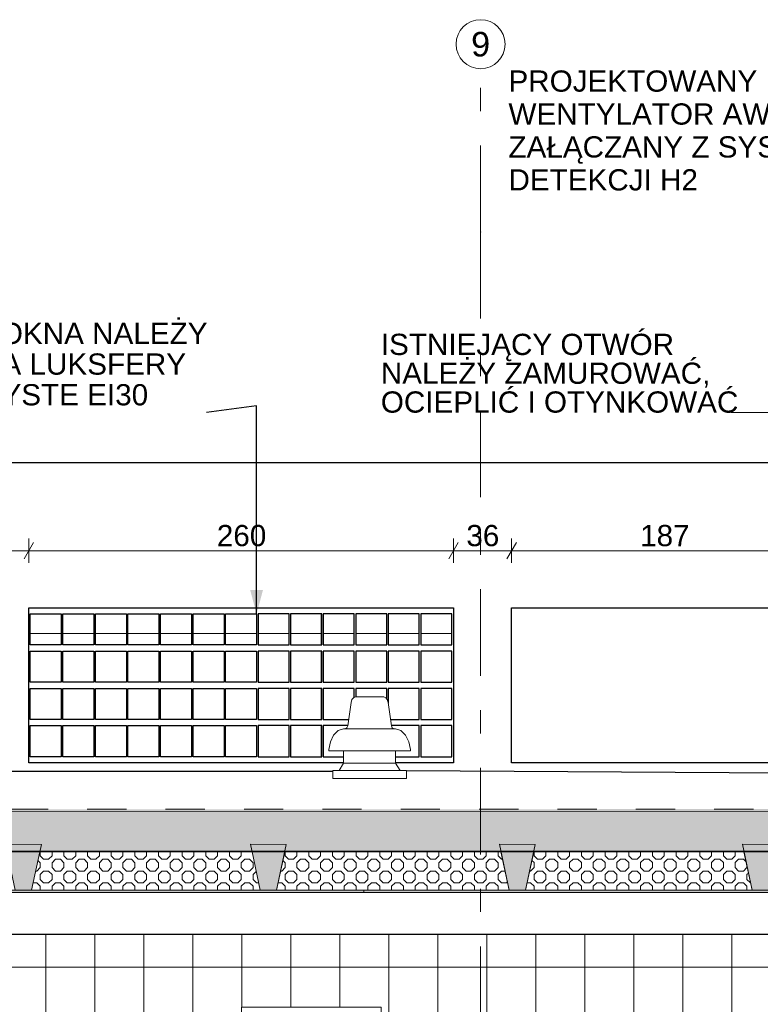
# Model space of a CAD drawing. Header units: centimetres. Extents: x -396 to 14490, y -515 to 1122.
# Tile 58 of 73: x 10945 to 11399, y 449 to 1052. Entities that reach past the tile are written whole.
import ezdxf
from ezdxf.enums import TextEntityAlignment as Align

# ---------------------------------------------------------------- set-up
doc = ezdxf.new("R2010")
doc.units = ezdxf.units.CM
doc.header["$MEASUREMENT"] = 0
for name, pattern in [('Przerywana (2)', [48, 24, -24]), ('Przerywana podwójnie', [109.361107, 52.916665, -21.166666, 14.111111, -21.166666]), ('Wipeout_Contour', [100, 0, -100])]:
    doc.linetypes.add(name, pattern=pattern)
for name, color, linetype, lineweight in [('0_Nr_pióra__13', 7, 'Continuous', 25), ('0_Nr_pióra__21', 7, 'Continuous', 20), ('0_Nr_pióra__93', 9, 'Continuous', 20), ('280-A Dachy Powłoki_Nr_pióra__29', 7, 'Continuous', 20), ('280-A Dachy Powłoki_Nr_pióra__69', 7, 'Continuous', 20), ('299-A Wymiary Opisy_Nr_pióra__11', 7, 'Continuous', 0), ('410-K Osie główne_Nr_pióra__11', 7, 'Continuous', 0), ('410-K Osie główne_Nr_pióra__7', 7, 'Continuous', 20), ('420-K Ściany_Nr_pióra__13', 7, 'Continuous', 25), ('450-K Belki nośne_Nr_pióra__2', 7, 'Continuous', 20), ('450-K Belki_Nr_pióra__13', 7, 'Continuous', 25), ('460 - Stropy_Nr_pióra__12', 7, 'Continuous', 13), ('520-I Went_Klim_Nr_pióra__12', 7, 'Continuous', 13), ('Nowe_199-Z Wymiary i opisy_Nr_pióra__135', 5, 'Continuous', 20), ('Nowe_420 - Wełna mineralna_Nr_pióra__135', 5, 'Continuous', 0), ('Nowe_Okna Archicada_Nr_pióra__135', 5, 'Continuous', 20), ('Rozbiórka_Okna Archicada_Nr_pióra__13', 7, 'Continuous', 25), ('Rozbiórka_Okna Archicada_Nr_pióra__135', 5, 'Continuous', 25)]:
    doc.layers.add(name, color=color, linetype=linetype, lineweight=lineweight)
for name, color, linetype in [('280-A Dachy Powłoki', 7, 'Continuous'), ('299-A Wymiary Opisy', 7, 'Continuous'), ('410-K Osie główne', 7, 'Continuous'), ('420-K Ściany', 7, 'Continuous'), ('450-K Belki', 7, 'Continuous'), ('450-K Belki nośne', 7, 'Continuous'), ('460 - Stropy', 7, 'Continuous'), ('520-I Went_Klim', 7, 'Continuous'), ('Nowe_420 - Wełna mineralna', 7, 'Continuous'), ('Nowe_Okna Archicada', 7, 'Continuous'), ('Rozbiórka_Okna Archicada', 7, 'Continuous')]:
    doc.layers.add(name, color=color, linetype=linetype)
doc.layers.add('280-A Dachy Powłoki_Nr_pióra__49', color=7, linetype='Continuous', lineweight=20, true_color=0xcfd8da)
doc.layers.add('280-A Dachy Powłoki_Nr_pióra__92', color=7, linetype='Continuous', lineweight=20, true_color=0xdfdfdf)
doc.styles.add('STYL_AUTOMATYCZNY_1', font='arial.ttf')
doc.styles.add('STYL_AUTOMATYCZNY_2', font='arial.ttf')
doc.dimstyles.new('STYL_AUTOMATYCZNY__1', dxfattribs={"dimtxt": 13, "dimasz": 7.6, "dimexe": 0.18, "dimexo": 0.0625, "dimgap": 0, "dimtad": 1, "dimtih": 1, "dimtoh": 1, "dimdec": 0, "dimzin": 0, "dimdsep": 46, "dimtxsty": 'STYL_AUTOMATYCZNY_1', "dimblk": 'ARROWHEAD_2', "dimblk1": 'ARROWHEAD_2', "dimblk2": 'ARROWHEAD_2', "dimcen": 0.09, "dimclrd": 7, "dimclre": 7, "dimclrt": 7, "dimadec": 0, "dimazin": 0, "dimtfac": 1, "dimtdec": 4, "dimtmove": 0, "dimatfit": 3, "dimfxl": 0, "dimtolj": 1, "dimtzin": 0, "dimarcsym": 0})
doc.dimstyles.new('STYL_AUTOMATYCZNY__2', dxfattribs={"dimtxt": 13, "dimasz": 7.6, "dimexe": 0.18, "dimexo": 0.0625, "dimgap": 0, "dimtad": 1, "dimdec": 0, "dimzin": 0, "dimdsep": 46, "dimtxsty": 'STYL_AUTOMATYCZNY_1', "dimblk": 'ARROWHEAD_2', "dimblk1": 'ARROWHEAD_2', "dimblk2": 'ARROWHEAD_2', "dimcen": 0.09, "dimclrd": 7, "dimclre": 7, "dimclrt": 7, "dimadec": 0, "dimazin": 0, "dimtfac": 1, "dimtdec": 4, "dimtmove": 0, "dimatfit": 3, "dimfxl": 0, "dimtolj": 1, "dimtzin": 0, "dimarcsym": 0})
doc.dimstyles.new('STYL_AUTOMATYCZNY__3', dxfattribs={"dimtxt": 0.18, "dimasz": 14.592, "dimexe": 0.18, "dimexo": 0.0625, "dimgap": 0, "dimtad": 0, "dimtih": 1, "dimtoh": 1, "dimdec": 4, "dimzin": 0, "dimdsep": 46, "dimcen": 0.09, "dimadec": 0, "dimazin": 0, "dimtfac": 1, "dimtdec": 4, "dimtmove": 0, "dimatfit": 3, "dimldrblk": 'ARROWHEAD_5', "dimfxl": 0, "dimtolj": 1, "dimtzin": 0, "dimarcsym": 0})

# ---------------------------------------------------------------- blocks, each defined once
blk = doc.blocks.new('ElemPrzekroju_105_2', base_point=(13661.33, 21.87))
at = {"layer": '450-K Belki nośne', "linetype": 'Continuous', "lineweight": 0, "true_color": 0x000000}
blk.add_hatch(color=18, dxfattribs=at).paths.add_polyline_path([(10936.54, 547.01), (10942.54, 518.9), (10952.54, 518.9), (10958.54, 547)])
at = {"layer": '450-K Belki nośne_Nr_pióra__2', "color": 7, "linetype": 'Continuous', "lineweight": 20}
for p, q in [((10936.54, 547.01), (10942.54, 518.9)), ((10936.54, 547.01), (10958.54, 547)), ((10958.54, 547), (10952.54, 518.9)), ((10942.54, 518.9), (10952.54, 518.9))]:
    blk.add_line(p, q, dxfattribs=at)
blk = doc.blocks.new('ElemPrzekroju_109_2', base_point=(13661.33, 21.87))
at = {"layer": '450-K Belki nośne', "linetype": 'Continuous', "lineweight": 0, "true_color": 0x000000}
blk.add_hatch(color=18, dxfattribs=at).paths.add_polyline_path([(11238.98, 547.01), (11244.98, 518.9), (11254.98, 518.9), (11260.98, 547)])
at = {"layer": '450-K Belki nośne_Nr_pióra__2', "color": 7, "linetype": 'Continuous', "lineweight": 20}
for p, q in [((11238.98, 547.01), (11244.98, 518.9)), ((11238.98, 547.01), (11260.98, 547)), ((11260.98, 547), (11254.98, 518.9)), ((11244.98, 518.9), (11254.98, 518.9))]:
    blk.add_line(p, q, dxfattribs=at)
blk = doc.blocks.new('ElemPrzekroju_111_2', base_point=(13661.33, 21.87))
at = {"layer": '450-K Belki nośne', "linetype": 'Continuous', "lineweight": 0, "true_color": 0x000000}
blk.add_hatch(color=18, dxfattribs=at).paths.add_polyline_path([(11387.78, 547.01), (11393.78, 518.9), (11403.78, 518.9), (11409.78, 547)])
at = {"layer": '450-K Belki nośne_Nr_pióra__2', "color": 7, "linetype": 'Continuous', "lineweight": 20}
for p, q in [((11387.78, 547.01), (11393.78, 518.9)), ((11387.78, 547.01), (11409.78, 547)), ((11409.78, 547), (11403.78, 518.9)), ((11393.78, 518.9), (11403.78, 518.9))]:
    blk.add_line(p, q, dxfattribs=at)
blk = doc.blocks.new('ElemPrzekroju_129_2', base_point=(13661.33, 21.87))
at = {"layer": '450-K Belki nośne', "linetype": 'Continuous', "lineweight": 0, "true_color": 0x000000}
blk.add_hatch(color=18, dxfattribs=at).paths.add_polyline_path([(11086.53, 547.01), (11092.53, 518.9), (11102.53, 518.9), (11108.53, 547)])
at = {"layer": '450-K Belki nośne_Nr_pióra__2', "color": 7, "linetype": 'Continuous', "lineweight": 20}
for p, q in [((11086.53, 547.01), (11092.53, 518.9)), ((11086.53, 547.01), (11108.53, 547)), ((11108.53, 547), (11102.53, 518.9)), ((11092.53, 518.9), (11102.53, 518.9))]:
    blk.add_line(p, q, dxfattribs=at)
blk = doc.blocks.new('ElemPrzekroju_141_2', base_point=(13661.33, 21.87))
at = {"layer": '280-A Dachy Powłoki', "linetype": 'Continuous', "lineweight": 0, "true_color": 0x000000}
for points in [[(10655.13, 568.46), (10655.13, 566.96), (13601.85, 567.28), (13601.85, 568.79)], [(10655.13, 542.87), (10786.52, 542.88), (10785.64, 547.01), (10807.64, 547), (10806.76, 542.88), (10937.42, 542.9), (10936.54, 547.01), (10958.54, 547), (10957.66, 542.9), (11087.4, 542.91), (11086.53, 547.01), (11108.53, 547), (11107.65, 542.92), (11239.85, 542.93), (11238.98, 547.01), (11260.98, 547), (11260.11, 542.93), (11388.64, 542.95), (11387.78, 547.01), (11409.78, 547), (11408.91, 542.95), (11536.11, 542.96), (11535.25, 547.01), (11557.25, 547), (11556.38, 542.97), (11688.94, 542.98), (11688.08, 547.01), (11710.08, 547), (11709.22, 542.98), (11837.84, 543), (11836.99, 547.01), (11858.99, 547), (11858.13, 543), (11988.54, 543.01), (11987.69, 547.01), (12009.69, 547), (12008.84, 543.02), (12146.24, 543.03), (12145.39, 547.01), (12167.39, 547), (12166.54, 543.03), (12303.71, 543.05), (12302.86, 547.01), (12324.86, 547), (12324.02, 543.05), (12422.82, 543.06), (12421.91, 547.01), (12457.91, 547), (12457, 543.06), (12590.12, 543.08), (12589.28, 547.01), (12611.28, 547), (12610.44, 543.08), (12740.97, 543.1), (12740.13, 547.01), (12762.13, 547), (12761.3, 543.1), (12891.48, 543.11), (12890.58, 547.01), (12926.58, 547), (12925.68, 543.12), (13025.3, 543.13), (13024.41, 547.01), (13060.41, 547), (13059.51, 543.13), (13192, 543.15), (13191.18, 547.01), (13213.18, 547), (13212.35, 543.15), (13342.54, 543.16), (13341.72, 547.01), (13363.72, 547), (13362.9, 543.16), (13492.58, 543.18), (13491.76, 547.01), (13513.76, 547), (13512.94, 543.18), (13601.85, 543.19), (13601.85, 567.28), (10655.13, 566.96)], [(10957.56, 542.4), (11087.51, 542.41), (11087.4, 542.91), (10957.66, 542.9)], [(11107.65, 542.92), (11107.55, 542.41), (11239.96, 542.43), (11239.85, 542.93)], [(11260.01, 542.43), (11388.75, 542.45), (11388.64, 542.95), (11260.11, 542.93)]]:
    blk.add_hatch(color=18, dxfattribs=at).paths.add_polyline_path(points)
at = {"layer": '280-A Dachy Powłoki_Nr_pióra__29', "color": 7, "linetype": 'Przerywana (2)', "lineweight": 20}
blk.add_line((13602.62, 568.79), (10653.68, 568.46), dxfattribs=at)
at = {"layer": '280-A Dachy Powłoki_Nr_pióra__29', "color": 7, "linetype": 'Continuous', "lineweight": 20}
blk.add_line((13602.63, 543.19), (10653.68, 542.87), dxfattribs=at)
at = {"layer": '280-A Dachy Powłoki_Nr_pióra__49', "color": 254, "linetype": 'Continuous', "lineweight": 20, "true_color": 0xcfd8da}
blk.add_line((13602.63, 542.69), (10653.68, 542.36), dxfattribs=at)
at = {"layer": '280-A Dachy Powłoki_Nr_pióra__69', "color": 7, "linetype": 'Continuous', "lineweight": 20}
blk.add_line((13602.62, 567.28), (10653.68, 566.96), dxfattribs=at)
blk = doc.blocks.new('ElemPrzekroju_168_2', base_point=(13661.33, 21.87))
at = {"layer": '280-A Dachy Powłoki_Nr_pióra__92', "color": 254, "linetype": 'Continuous', "lineweight": 20, "true_color": 0xdfdfdf}
for p, q in [((10970.74, 676.18), (10951.75, 676.18)), ((10990.67, 676.18), (10971.68, 676.18)), ((11010.6, 676.18), (10991.61, 676.18)), ((11030.53, 676.18), (11011.54, 676.18)), ((11050.46, 676.18), (11031.47, 676.18)), ((11070.39, 676.18), (11051.4, 676.18)), ((11090.31, 676.18), (11071.33, 676.18)), ((11110.24, 676.18), (11091.25, 676.18)), ((11130.17, 676.18), (11111.18, 676.18)), ((11150.1, 676.18), (11131.11, 676.18)), ((11170.03, 676.18), (11151.04, 676.18)), ((11189.96, 676.18), (11170.97, 676.18)), ((11209.89, 676.18), (11190.9, 676.18))]:
    blk.add_line(p, q, dxfattribs=at)
blk = doc.blocks.new('ElemPrzekroju_169_2', base_point=(13661.33, 21.87))
at = {"layer": '420-K Ściany_Nr_pióra__13', "color": 7, "linetype": 'Continuous', "lineweight": 25}
for p, q in [((11433.6, 780.54), (10592.4, 780.54)), ((13601.85, 491.87), (10655.46, 491.87))]:
    blk.add_line(p, q, dxfattribs=at)
blk = doc.blocks.new('ElemPrzekroju_173_2', base_point=(13661.33, 21.87))
at = {"layer": 'Rozbiórka_Okna Archicada_Nr_pióra__13', "color": 7, "linetype": 'Continuous', "lineweight": 25}
for p, q in [((10950.84, 691.87), (11210.84, 691.87)), ((10950.84, 596.87), (10950.84, 691.87)), ((11210.84, 691.87), (11210.84, 596.87)), ((11143.62, 596.87), (10950.84, 596.87)), ((11210.84, 596.87), (11175.44, 596.87))]:
    blk.add_line(p, q, dxfattribs=at)
blk = doc.blocks.new('ElemPrzekroju_174_2', base_point=(13661.33, 21.87))
at = {"layer": 'Rozbiórka_Okna Archicada_Nr_pióra__135', "color": 5, "linetype": 'Continuous', "lineweight": 25}
for p, q in [((11246.51, 691.87), (11433.6, 691.87)), ((11246.51, 596.87), (11246.51, 691.87)), ((11433.6, 596.87), (11246.51, 596.87))]:
    blk.add_line(p, q, dxfattribs=at)
blk = doc.blocks.new('ElemPrzekroju_182_2', base_point=(13661.33, 21.87))
at = {"layer": '520-I Went_Klim_Nr_pióra__12', "color": 7, "linetype": 'Continuous', "lineweight": 13}
for p, q in [((11148.14, 633.76), (11146.14, 619.49)), ((11148.69, 635.62), (11148.14, 633.76)), ((11149.57, 636.77), (11148.69, 635.62)), ((11150.79, 637.25), (11149.57, 636.77)), ((11150.79, 637.25), (11151.09, 637.25)), ((11151.09, 637.25), (11151.96, 637.25)), ((11151.96, 637.25), (11153.35, 637.25)), ((11153.35, 637.25), (11155.16, 637.25)), ((11155.16, 637.25), (11157.27, 637.25)), ((11157.27, 637.25), (11159.53, 637.25)), ((11159.53, 637.25), (11161.8, 637.25)), ((11161.8, 637.25), (11163.9, 637.25)), ((11163.9, 637.25), (11165.71, 637.25)), ((11165.71, 637.25), (11167.1, 637.25)), ((11167.1, 637.25), (11167.98, 637.25)), ((11167.98, 637.25), (11168.27, 637.25)), ((11168.27, 637.25), (11169.5, 636.77)), ((11169.5, 636.77), (11170.37, 635.62)), ((11170.37, 635.62), (11170.93, 633.76)), ((11170.93, 633.76), (11172.93, 619.49)), ((11140.35, 616.75), (11137.51, 613.88)), ((11143.62, 617.75), (11140.35, 616.75)), ((11143.62, 617.75), (11144.17, 617.75)), ((11144.17, 617.75), (11145.76, 617.75)), ((11145.66, 618.24), (11144.81, 617.75)), ((11146.14, 619.49), (11145.66, 618.24)), ((11145.76, 617.75), (11148.28, 617.75)), ((11148.28, 617.75), (11151.58, 617.75)), ((11151.58, 617.75), (11155.42, 617.75)), ((11155.42, 617.75), (11159.53, 617.75)), ((11159.53, 617.75), (11163.65, 617.75)), ((11163.65, 617.75), (11167.49, 617.75)), ((11167.49, 617.75), (11170.78, 617.75)), ((11170.78, 617.75), (11173.31, 617.75)), ((11172.93, 619.49), (11173.41, 618.24)), ((11173.31, 617.75), (11174.9, 617.75)), ((11173.41, 618.24), (11174.25, 617.75)), ((11174.9, 617.75), (11175.44, 617.75)), ((11175.44, 617.75), (11178.72, 616.75)), ((11178.72, 616.75), (11181.56, 613.88)), ((11135.59, 609.85), (11134.59, 604.99)), ((11137.51, 613.88), (11135.59, 609.85)), ((11181.56, 613.88), (11183.48, 609.85)), ((11183.48, 609.85), (11184.47, 604.99)), ((11134.59, 604.99), (11134.53, 604.25)), ((11134.53, 604.25), (11135.39, 604.25)), ((11135.39, 604.25), (11137.88, 604.25)), ((11137.88, 604.25), (11141.86, 604.25)), ((11141.86, 604.25), (11147.03, 604.25)), ((11143.62, 604.25), (11143.62, 596.75)), ((11147.03, 604.25), (11153.06, 604.25)), ((11153.06, 604.25), (11159.53, 604.25)), ((11159.53, 604.25), (11166, 604.25)), ((11166, 604.25), (11172.03, 604.25)), ((11172.03, 604.25), (11177.21, 604.25)), ((11175.44, 604.25), (11175.44, 596.75)), ((11177.21, 604.25), (11181.18, 604.25)), ((11181.18, 604.25), (11183.68, 604.25)), ((11183.68, 604.25), (11184.53, 604.25)), ((11184.47, 604.99), (11184.53, 604.25)), ((11137.03, 592.25), (11182.03, 592.25)), ((11137.03, 587.25), (11137.03, 592.25)), ((11143.62, 596.75), (11140.9, 592.25)), ((11143.62, 596.75), (11144.17, 596.75)), ((11144.17, 596.75), (11145.76, 596.75)), ((11145.76, 596.75), (11148.28, 596.75)), ((11148.28, 596.75), (11151.58, 596.75)), ((11151.58, 596.75), (11155.42, 596.75)), ((11155.42, 596.75), (11159.53, 596.75)), ((11159.53, 596.75), (11163.65, 596.75)), ((11163.65, 596.75), (11167.49, 596.75)), ((11167.49, 596.75), (11170.78, 596.75)), ((11170.78, 596.75), (11173.31, 596.75)), ((11173.31, 596.75), (11174.9, 596.75)), ((11174.9, 596.75), (11175.44, 596.75)), ((11175.44, 596.75), (11178.17, 592.25)), ((11182.03, 587.25), (11182.03, 592.25)), ((11137.03, 587.25), (11182.03, 587.25))]:
    blk.add_line(p, q, dxfattribs=at)
blk = doc.blocks.new('ElemPrzekroju_189_2', base_point=(13661.33, 21.87))
at = {"layer": 'Nowe_Okna Archicada_Nr_pióra__135', "color": 5, "linetype": 'Continuous', "lineweight": 25}
for p, q in [((10951.75, 669.07), (10951.75, 688.07)), ((10951.75, 688.07), (10970.75, 688.07)), ((10970.74, 688.07), (10970.74, 669.07)), ((10970.75, 688.07), (10970.75, 669.07)), ((10971.68, 669.07), (10971.68, 688.07)), ((10971.68, 688.07), (10990.68, 688.07)), ((10990.66, 688.07), (10990.66, 669.07)), ((10990.68, 688.07), (10990.68, 669.07)), ((10991.61, 669.07), (10991.61, 688.07)), ((10991.61, 688.07), (11010.61, 688.07)), ((11010.59, 688.07), (11010.59, 669.07)), ((11010.61, 688.07), (11010.61, 669.07)), ((11011.54, 669.07), (11011.54, 688.07)), ((11011.54, 688.07), (11030.54, 688.07)), ((11030.52, 688.07), (11030.52, 669.07)), ((11030.54, 688.07), (11030.54, 669.07)), ((11031.47, 669.07), (11031.47, 688.07)), ((11031.47, 688.07), (11050.47, 688.07)), ((11050.45, 688.07), (11050.45, 669.07)), ((11050.47, 688.07), (11050.47, 669.07)), ((11051.4, 669.07), (11051.4, 688.07)), ((11051.4, 688.07), (11070.4, 688.07)), ((11070.38, 688.07), (11070.38, 669.07)), ((11070.4, 688.07), (11070.4, 669.07)), ((11071.33, 669.07), (11071.33, 688.07)), ((11071.33, 688.07), (11090.33, 688.07)), ((11090.31, 688.07), (11090.31, 669.07)), ((11090.33, 688.07), (11090.33, 669.07)), ((11110.25, 688.07), (11091.25, 688.07)), ((11091.25, 688.07), (11091.25, 669.07)), ((11110.24, 669.07), (11110.24, 688.07)), ((11110.25, 669.07), (11110.25, 688.07)), ((11130.18, 688.07), (11111.18, 688.07)), ((11111.18, 688.07), (11111.18, 669.07)), ((11130.16, 669.07), (11130.16, 688.07)), ((11130.18, 669.07), (11130.18, 688.07)), ((11150.11, 688.07), (11131.11, 688.07)), ((11131.11, 688.07), (11131.11, 669.07)), ((11150.09, 669.07), (11150.09, 688.07)), ((11150.11, 669.07), (11150.11, 688.07)), ((11170.04, 688.07), (11151.04, 688.07)), ((11151.04, 688.07), (11151.04, 669.07)), ((11170.02, 669.07), (11170.02, 688.07)), ((11170.04, 669.07), (11170.04, 688.07)), ((11189.97, 688.07), (11170.97, 688.07)), ((11170.97, 688.07), (11170.97, 669.07)), ((11189.95, 669.07), (11189.95, 688.07)), ((11189.97, 669.07), (11189.97, 688.07)), ((11209.9, 688.07), (11190.9, 688.07)), ((11190.9, 688.07), (11190.9, 669.07)), ((11209.88, 669.07), (11209.88, 688.07)), ((11209.9, 669.07), (11209.9, 688.07)), ((11210.83, 691.87), (11210.83, 596.87)), ((10970.75, 669.07), (10951.75, 669.07)), ((10951.75, 646.27), (10951.75, 665.27)), ((10951.75, 665.27), (10970.75, 665.27)), ((10970.74, 665.27), (10970.74, 646.27)), ((10970.75, 665.27), (10970.75, 646.27)), ((10990.68, 669.07), (10971.68, 669.07)), ((10971.68, 646.27), (10971.68, 665.27)), ((10971.68, 665.27), (10990.68, 665.27)), ((10990.66, 665.27), (10990.66, 646.27)), ((10990.68, 665.27), (10990.68, 646.27)), ((11010.61, 669.07), (10991.61, 669.07)), ((10991.61, 646.27), (10991.61, 665.27)), ((10991.61, 665.27), (11010.61, 665.27)), ((11010.59, 665.27), (11010.59, 646.27)), ((11010.61, 665.27), (11010.61, 646.27)), ((11030.54, 669.07), (11011.54, 669.07)), ((11011.54, 646.27), (11011.54, 665.27)), ((11011.54, 665.27), (11030.54, 665.27)), ((11030.52, 665.27), (11030.52, 646.27)), ((11030.54, 665.27), (11030.54, 646.27)), ((11050.47, 669.07), (11031.47, 669.07)), ((11031.47, 646.27), (11031.47, 665.27)), ((11031.47, 665.27), (11050.47, 665.27)), ((11050.45, 665.27), (11050.45, 646.27)), ((11050.47, 665.27), (11050.47, 646.27)), ((11070.4, 669.07), (11051.4, 669.07)), ((11051.4, 646.27), (11051.4, 665.27)), ((11051.4, 665.27), (11070.4, 665.27)), ((11070.38, 665.27), (11070.38, 646.27)), ((11070.4, 665.27), (11070.4, 646.27)), ((11090.33, 669.07), (11071.33, 669.07)), ((11071.33, 646.27), (11071.33, 665.27)), ((11071.33, 665.27), (11090.33, 665.27)), ((11090.31, 665.27), (11090.31, 646.27)), ((11090.33, 665.27), (11090.33, 646.27)), ((11091.25, 669.07), (11110.25, 669.07)), ((11110.25, 665.27), (11091.25, 665.27)), ((11091.25, 665.27), (11091.25, 646.27)), ((11110.24, 646.27), (11110.24, 665.27)), ((11110.25, 646.27), (11110.25, 665.27)), ((11111.18, 669.07), (11130.18, 669.07)), ((11130.18, 665.27), (11111.18, 665.27)), ((11111.18, 665.27), (11111.18, 646.27)), ((11130.16, 646.27), (11130.16, 665.27)), ((11130.18, 646.27), (11130.18, 665.27)), ((11131.11, 669.07), (11150.11, 669.07)), ((11150.11, 665.27), (11131.11, 665.27)), ((11131.11, 665.27), (11131.11, 646.27)), ((11150.09, 646.27), (11150.09, 665.27)), ((11150.11, 646.27), (11150.11, 665.27)), ((11151.04, 669.07), (11170.04, 669.07)), ((11170.04, 665.27), (11151.04, 665.27)), ((11151.04, 665.27), (11151.04, 646.27)), ((11170.02, 646.27), (11170.02, 665.27)), ((11170.04, 646.27), (11170.04, 665.27)), ((11170.97, 669.07), (11189.97, 669.07)), ((11189.97, 665.27), (11170.97, 665.27)), ((11170.97, 665.27), (11170.97, 646.27)), ((11189.95, 646.27), (11189.95, 665.27)), ((11189.97, 646.27), (11189.97, 665.27)), ((11190.9, 669.07), (11209.9, 669.07)), ((11209.9, 665.27), (11190.9, 665.27)), ((11190.9, 665.27), (11190.9, 646.27)), ((11209.88, 646.27), (11209.88, 665.27)), ((11209.9, 646.27), (11209.9, 665.27)), ((10970.75, 646.27), (10951.75, 646.27)), ((10990.68, 646.27), (10971.68, 646.27)), ((11010.61, 646.27), (10991.61, 646.27)), ((11030.54, 646.27), (11011.54, 646.27)), ((11050.47, 646.27), (11031.47, 646.27)), ((11070.4, 646.27), (11051.4, 646.27)), ((11090.33, 646.27), (11071.33, 646.27)), ((11091.25, 646.27), (11110.25, 646.27)), ((11111.18, 646.27), (11130.18, 646.27)), ((11131.11, 646.27), (11150.11, 646.27)), ((11151.04, 646.27), (11170.04, 646.27)), ((11170.97, 646.27), (11189.97, 646.27)), ((11190.9, 646.27), (11209.9, 646.27)), ((10951.75, 623.47), (10951.75, 642.47)), ((10951.75, 642.47), (10970.75, 642.47)), ((10970.74, 642.47), (10970.74, 623.47)), ((10970.75, 642.47), (10970.75, 623.47)), ((10971.68, 623.47), (10971.68, 642.47)), ((10971.68, 642.47), (10990.68, 642.47)), ((10990.66, 642.47), (10990.66, 623.47)), ((10990.68, 642.47), (10990.68, 623.47)), ((10991.61, 623.47), (10991.61, 642.47)), ((10991.61, 642.47), (11010.61, 642.47)), ((11010.59, 642.47), (11010.59, 623.47)), ((11010.61, 642.47), (11010.61, 623.47)), ((11011.54, 623.47), (11011.54, 642.47)), ((11011.54, 642.47), (11030.54, 642.47)), ((11030.52, 642.47), (11030.52, 623.47)), ((11030.54, 642.47), (11030.54, 623.47)), ((11031.47, 623.47), (11031.47, 642.47)), ((11031.47, 642.47), (11050.47, 642.47)), ((11050.45, 642.47), (11050.45, 623.47)), ((11050.47, 642.47), (11050.47, 623.47)), ((11051.4, 623.47), (11051.4, 642.47)), ((11051.4, 642.47), (11070.4, 642.47)), ((11070.38, 642.47), (11070.38, 623.47)), ((11070.4, 642.47), (11070.4, 623.47)), ((11071.33, 623.47), (11071.33, 642.47)), ((11071.33, 642.47), (11090.33, 642.47)), ((11090.31, 642.47), (11090.31, 623.47)), ((11090.33, 642.47), (11090.33, 623.47)), ((11110.25, 642.47), (11091.25, 642.47)), ((11091.25, 642.47), (11091.25, 623.47)), ((11110.24, 623.47), (11110.24, 642.47)), ((11110.25, 623.47), (11110.25, 642.47)), ((11130.18, 642.47), (11111.18, 642.47)), ((11111.18, 642.47), (11111.18, 623.47)), ((11130.16, 623.47), (11130.16, 642.47)), ((11130.18, 623.47), (11130.18, 642.47)), ((11150.11, 642.47), (11131.11, 642.47)), ((11131.11, 642.47), (11131.11, 623.47)), ((11150.09, 636.97), (11150.09, 642.47)), ((11150.11, 636.98), (11150.11, 642.47)), ((11170.04, 642.47), (11151.04, 642.47)), ((11151.04, 642.47), (11151.04, 637.25)), ((11170.02, 636.08), (11170.02, 642.47)), ((11170.04, 636.06), (11170.04, 642.47)), ((11189.97, 642.47), (11170.97, 642.47)), ((11170.97, 642.47), (11170.97, 633.49)), ((11189.95, 623.47), (11189.95, 642.47)), ((11189.97, 623.47), (11189.97, 642.47)), ((11209.9, 642.47), (11190.9, 642.47)), ((11190.9, 642.47), (11190.9, 623.47)), ((11209.88, 623.47), (11209.88, 642.47)), ((11209.9, 623.47), (11209.9, 642.47)), ((10970.75, 623.47), (10951.75, 623.47)), ((10990.68, 623.47), (10971.68, 623.47)), ((11010.61, 623.47), (10991.61, 623.47)), ((11030.54, 623.47), (11011.54, 623.47)), ((11050.47, 623.47), (11031.47, 623.47)), ((11070.4, 623.47), (11051.4, 623.47)), ((11090.33, 623.47), (11071.33, 623.47)), ((11091.25, 623.47), (11110.25, 623.47)), ((11111.18, 623.47), (11130.18, 623.47)), ((11131.11, 623.47), (11146.7, 623.47)), ((11172.37, 623.47), (11189.97, 623.47)), ((11190.9, 623.47), (11209.9, 623.47)), ((10951.75, 600.67), (10951.75, 619.67)), ((10951.75, 619.67), (10970.75, 619.67)), ((10970.74, 619.67), (10970.74, 600.67)), ((10970.75, 619.67), (10970.75, 600.67)), ((10971.68, 600.67), (10971.68, 619.67)), ((10971.68, 619.67), (10990.68, 619.67)), ((10990.66, 619.67), (10990.66, 600.67)), ((10990.68, 619.67), (10990.68, 600.67)), ((10991.61, 600.67), (10991.61, 619.67)), ((10991.61, 619.67), (11010.61, 619.67)), ((11010.59, 619.67), (11010.59, 600.67)), ((11010.61, 619.67), (11010.61, 600.67)), ((11011.54, 600.67), (11011.54, 619.67)), ((11011.54, 619.67), (11030.54, 619.67)), ((11030.52, 619.67), (11030.52, 600.67)), ((11030.54, 619.67), (11030.54, 600.67)), ((11031.47, 600.67), (11031.47, 619.67)), ((11031.47, 619.67), (11050.47, 619.67)), ((11050.45, 619.67), (11050.45, 600.67)), ((11050.47, 619.67), (11050.47, 600.67)), ((11051.4, 600.67), (11051.4, 619.67)), ((11051.4, 619.67), (11070.4, 619.67)), ((11070.38, 619.67), (11070.38, 600.67)), ((11070.4, 619.67), (11070.4, 600.67)), ((11071.33, 600.67), (11071.33, 619.67)), ((11071.33, 619.67), (11090.33, 619.67)), ((11090.31, 619.67), (11090.31, 600.67)), ((11090.33, 619.67), (11090.33, 600.67)), ((11110.25, 619.67), (11091.25, 619.67)), ((11091.25, 619.67), (11091.25, 600.67)), ((11110.24, 600.67), (11110.24, 619.67)), ((11110.25, 600.67), (11110.25, 619.67)), ((11130.18, 619.67), (11111.18, 619.67)), ((11111.18, 619.67), (11111.18, 600.67)), ((11130.16, 600.67), (11130.16, 619.67)), ((11130.18, 600.67), (11130.18, 619.67)), ((11146.17, 619.67), (11131.11, 619.67)), ((11131.11, 619.67), (11131.11, 600.67)), ((11189.97, 619.67), (11172.9, 619.67)), ((11189.95, 600.67), (11189.95, 619.67)), ((11189.97, 600.67), (11189.97, 619.67)), ((11209.9, 619.67), (11190.9, 619.67)), ((11190.9, 619.67), (11190.9, 600.67)), ((11209.88, 600.67), (11209.88, 619.67)), ((11209.9, 600.67), (11209.9, 619.67)), ((10970.75, 600.67), (10951.75, 600.67)), ((10990.68, 600.67), (10971.68, 600.67)), ((11010.61, 600.67), (10991.61, 600.67)), ((11030.54, 600.67), (11011.54, 600.67)), ((11050.47, 600.67), (11031.47, 600.67)), ((11070.4, 600.67), (11051.4, 600.67)), ((11090.33, 600.67), (11071.33, 600.67)), ((11091.25, 600.67), (11110.25, 600.67)), ((11111.18, 600.67), (11130.18, 600.67)), ((11131.11, 600.67), (11143.62, 600.67)), ((11175.44, 600.67), (11189.97, 600.67)), ((11190.9, 600.67), (11209.9, 600.67))]:
    blk.add_line(p, q, dxfattribs=at)
blk = doc.blocks.new('ElemPrzekroju_224_2', base_point=(13661.33, 21.87))
at = {"layer": '450-K Belki_Nr_pióra__13', "color": 7, "linetype": 'Continuous', "lineweight": 25}
blk.add_line((11259.59, 540.5), (11389.17, 540.5), dxfattribs=at)
blk = doc.blocks.new('ElemPrzekroju_225_2', base_point=(13661.33, 21.87))
at = {"layer": '450-K Belki_Nr_pióra__13', "color": 7, "linetype": 'Continuous', "lineweight": 25}
blk.add_line((11107.14, 540.5), (11240.37, 540.5), dxfattribs=at)
blk = doc.blocks.new('ElemPrzekroju_226_2', base_point=(13661.33, 21.87))
at = {"layer": '450-K Belki_Nr_pióra__13', "color": 7, "linetype": 'Continuous', "lineweight": 25}
blk.add_line((10957.19, 540.7), (11087.87, 540.7), dxfattribs=at)
blk = doc.blocks.new('ElemPrzekroju_229_2', base_point=(13661.33, 21.87))
at = {"layer": '460 - Stropy_Nr_pióra__12', "color": 7, "linetype": 'Continuous', "lineweight": 13}
for p, q in [((11088.19, 539.24), (10956.88, 539.24)), ((11240.64, 539.24), (11106.87, 539.24)), ((11389.43, 539.24), (11259.33, 539.24)), ((11090.92, 526.44), (10954.15, 526.44)), ((11243.37, 526.44), (11104.14, 526.44)), ((11392.17, 526.44), (11256.59, 526.44))]:
    blk.add_line(p, q, dxfattribs=at)
blk = doc.blocks.new('*D318', base_point=(13661.33, 21.87))
at = {"layer": '299-A Wymiary Opisy_Nr_pióra__11', "color": 7, "linetype": 'Continuous', "lineweight": 0}
for p, q in [((10731.52, 518.9), (10716.52, 518.9)), ((10729.02, 516.01), (10719.02, 521.79)), ((10724.02, 518.9), (10724.02, 523.79)), ((10724.02, 21.87), (10724.02, 518.9)), ((10719.02, 24.76), (10729.02, 18.99)), ((10731.52, 21.87), (10716.52, 21.87)), ((10724.02, 16.98), (10724.02, 21.87))]:
    blk.add_line(p, q, dxfattribs=at)
at = {"layer": '299-A Wymiary Opisy_Nr_pióra__11', "color": 7, "lineweight": 0, "insert": (10721.42, 255.51), "char_height": 13, "attachment_point": 7, "rotation": 90, "style": 'STYL_AUTOMATYCZNY_1'}
blk.add_mtext('\\A1;{\\pql;\\fArial|b0|i0|c238|p0;\\W1.000000;497}', dxfattribs=at)
blk = doc.blocks.new('ARROWHEAD_2')
at = {"color": 0, "linetype": 'Continuous', "lineweight": 0}
for p, q in [((0, 0), (-1, 0)), ((-0.378, -0.655), (0.378, 0.655))]:
    blk.add_line(p, q, dxfattribs=at)
blk = doc.blocks.new('*D320', base_point=(13661.33, 21.87))
at = {"layer": '299-A Wymiary Opisy_Nr_pióra__11', "color": 7, "linetype": 'Continuous', "lineweight": 0}
for p, q in [((13708.89, 574.04), (13708.89, 578.93)), ((13716.39, 574.04), (13701.39, 574.04)), ((13713.89, 571.15), (13703.89, 576.92)), ((13708.89, 431.87), (13708.89, 574.04)), ((13703.89, 434.76), (13713.89, 428.99)), ((13716.39, 431.87), (13701.39, 431.87))]:
    blk.add_line(p, q, dxfattribs=at)
at = {"layer": '299-A Wymiary Opisy_Nr_pióra__11', "color": 7, "lineweight": 0, "insert": (13706.29, 488.08), "char_height": 13, "attachment_point": 7, "rotation": 90, "style": 'STYL_AUTOMATYCZNY_1'}
blk.add_mtext('\\A1;{\\pql;\\fArial|b0|i0|c238|p0;\\W1.000000;142}', dxfattribs=at)
blk = doc.blocks.new('ARROWHEAD_5')
at = {"linetype": 'Continuous', "lineweight": 0}
blk.add_hatch(color=0, dxfattribs=at).paths.add_polyline_path([(-1, 0.2679), (0, 0), (-1, -0.2679)])
at = {"color": 0, "linetype": 'Continuous', "lineweight": 0}
blk.add_line((0, 0), (-1, 0), dxfattribs=at)
blk = doc.blocks.new('Standardowy znacznik osi[7]_2', base_point=(11227.52, 1021.87))
at = {"layer": '410-K Osie główne_Nr_pióra__11', "color": 7, "linetype": 'Przerywana podwójnie', "lineweight": 0}
for q in [(11227.52, 1021.87), (11227.52, -278.13)]:
    blk.add_line((11227.52, 921.87), q, dxfattribs=at)
blk.add_point((11227.52, 921.87), dxfattribs=at)
blk.add_point((11227.52, 921.87), dxfattribs=at)
at = {"layer": '410-K Osie główne_Nr_pióra__7', "color": 7, "linetype": 'Continuous', "lineweight": 20}
blk.add_circle((11227.52, 1036.87), 15, dxfattribs=at)
at = {"layer": '410-K Osie główne_Nr_pióra__11', "color": 7, "lineweight": 0, "style": 'STYL_AUTOMATYCZNY_2'}
for tag, p in [('AC_MarkerText_1_0', (11227.52, 1044.37)), ('AC_MarkerText_1_1', (11227.52, -385.63))]:
    blk.add_attdef(tag, text='', height=15, rotation=360, dxfattribs=at).set_placement(p, align=Align.TOP_CENTER)
blk = doc.blocks.new('*D336', base_point=(13661.33, 21.87))
at = {"layer": '299-A Wymiary Opisy_Nr_pióra__11', "color": 7, "linetype": 'Continuous', "lineweight": 0}
for p, q in [((10595.25, 731.76), (10589.47, 721.76)), ((10592.36, 719.26), (10592.36, 734.26)), ((10953.73, 731.76), (10947.96, 721.76)), ((10950.84, 719.26), (10950.84, 734.26)), ((10592.36, 726.76), (10950.84, 726.76))]:
    blk.add_line(p, q, dxfattribs=at)
at = {"layer": '299-A Wymiary Opisy_Nr_pióra__11', "color": 7, "lineweight": 0, "insert": (10756.73, 729.36), "char_height": 13, "attachment_point": 7, "style": 'STYL_AUTOMATYCZNY_1'}
blk.add_mtext('\\A1;{\\pql;\\fArial|b0|i0|c238|p0;\\W1.000000;358}', dxfattribs=at)
blk = doc.blocks.new('*D337', base_point=(13661.33, 21.87))
at = {"layer": '299-A Wymiary Opisy_Nr_pióra__11', "color": 7, "linetype": 'Continuous', "lineweight": 0}
for p, q in [((10953.73, 731.76), (10947.96, 721.76)), ((10950.84, 719.26), (10950.84, 734.26)), ((11213.73, 731.76), (11207.96, 721.76)), ((11210.84, 719.26), (11210.84, 734.26)), ((10950.84, 726.76), (11210.84, 726.76))]:
    blk.add_line(p, q, dxfattribs=at)
at = {"layer": '299-A Wymiary Opisy_Nr_pióra__11', "color": 7, "lineweight": 0, "insert": (11065.97, 729.36), "char_height": 13, "attachment_point": 7, "style": 'STYL_AUTOMATYCZNY_1'}
blk.add_mtext('\\A1;{\\pql;\\fArial|b0|i0|c238|p0;\\W1.000000;260}', dxfattribs=at)
blk = doc.blocks.new('*D338', base_point=(13661.33, 21.87))
at = {"layer": '299-A Wymiary Opisy_Nr_pióra__11', "color": 7, "linetype": 'Continuous', "lineweight": 0}
for p, q in [((11213.73, 731.76), (11207.96, 721.76)), ((11210.84, 719.26), (11210.84, 734.26)), ((11249.4, 731.76), (11243.62, 721.76)), ((11246.51, 719.26), (11246.51, 734.26)), ((11210.84, 726.76), (11246.51, 726.76))]:
    blk.add_line(p, q, dxfattribs=at)
at = {"layer": '299-A Wymiary Opisy_Nr_pióra__11', "color": 7, "lineweight": 0, "insert": (11218.76, 729.36), "char_height": 13, "attachment_point": 7, "style": 'STYL_AUTOMATYCZNY_1'}
blk.add_mtext('\\A1;{\\pql;\\fArial|b0|i0|c238|p0;\\W1.000000;36}', dxfattribs=at)
blk = doc.blocks.new('*D339', base_point=(13661.33, 21.87))
at = {"layer": '299-A Wymiary Opisy_Nr_pióra__11', "color": 7, "linetype": 'Continuous', "lineweight": 0}
for p, q in [((11249.4, 731.76), (11243.62, 721.76)), ((11246.51, 719.26), (11246.51, 734.26)), ((11436.49, 731.76), (11430.71, 721.76)), ((11433.6, 719.26), (11433.6, 734.26)), ((11246.51, 726.76), (11433.6, 726.76))]:
    blk.add_line(p, q, dxfattribs=at)
at = {"layer": '299-A Wymiary Opisy_Nr_pióra__11', "color": 7, "lineweight": 0, "insert": (11325.18, 729.36), "char_height": 13, "attachment_point": 7, "style": 'STYL_AUTOMATYCZNY_1'}
blk.add_mtext('\\A1;{\\pql;\\fArial|b0|i0|c238|p0;\\W1.000000;187}', dxfattribs=at)

msp = doc.modelspace()

# ---------------------------------------------------------------- hatches: boundary and pattern name
at = {"layer": '0_Nr_pióra__93', "linetype": 'Continuous', "lineweight": 20}
h = msp.add_hatch(dxfattribs=at)
h.set_pattern_fill('Siatka_30x30_0002', color=9, style=0, pattern_type=2)
h.set_pattern_definition([(0, (13661.33, 21.874), (0, 30), []), (90, (13661.33, 21.874), (-30, 0), [])])
h.paths.add_polyline_path([(10667.32, 491.87), (10667.32, 436.27), (11040.39, 436.27), (11040.39, 439.21), (11081.04, 439.21), (11081.04, 442.37), (11081.04, 447.37), (11161.61, 447.37), (11166.54, 447.37), (11166.54, 442.37), (11166.54, 441.87), (11245.39, 441.87), (11245.39, 41.26), (11775.02, 41.26), (11775.02, 391.87), (11882.96, 391.87), (11882.96, 441.87), (11882.96, 441.87), (11882.96, 442.37), (11807.39, 442.37), (11807.39, 402.37), (11882.89, 402.37), (11882.89, 397.37), (11807.39, 397.37), (11802.39, 397.37), (11802.39, 442.37), (11802.39, 447.37), (11882.96, 447.37), (11887.96, 447.37), (11887.96, 442.37), (11887.96, 441.87), (11966.74, 441.87), (11966.74, 41.26), (13528.63, 41.26, -0.627003), (13528.63, 31.37), (11966.74, 31.37), (11966.74, 21.87), (13604.53, 21.87), (13604.53, 491.87)])

# ---------------------------------------------------------------- linework, layer by layer
at = {"layer": '0_Nr_pióra__13', "color": 7, "linetype": 'Continuous', "lineweight": 25}
for p, q in [((10656.89, 591.79), (11136.75, 591.79)), ((11182.03, 592.25), (11433.6, 590.59))]:
    msp.add_line(p, q, dxfattribs=at)
at = {"layer": '0_Nr_pióra__21', "color": 7, "linetype": 'Continuous', "lineweight": 20, "flags": 128}
msp.add_lwpolyline([(13604.53, 491.87), (10667.32, 491.87), (10667.32, 436.27), (11040.39, 436.27), (11040.39, 439.21), (11081.04, 439.21), (11081.04, 442.37), (11081.04, 447.37), (11161.61, 447.37), (11166.54, 447.37), (11166.54, 442.37), (11166.54, 441.87), (11245.39, 441.87), (11245.39, 41.26), (11775.02, 41.26)], dxfattribs=at)

# ---------------------------------------------------------------- block references
at = {"layer": '280-A Dachy Powłoki', "lineweight": 0}
for name in ['ElemPrzekroju_168_2', 'ElemPrzekroju_141_2']:
    msp.add_blockref(name, (13661.33, 21.87), dxfattribs=at)
at = {"layer": '420-K Ściany', "lineweight": 0}
msp.add_blockref('ElemPrzekroju_169_2', (13661.33, 21.87), dxfattribs=at)
at = {"layer": '450-K Belki', "lineweight": 0}
for name in ['ElemPrzekroju_226_2', 'ElemPrzekroju_225_2', 'ElemPrzekroju_224_2']:
    msp.add_blockref(name, (13661.33, 21.87), dxfattribs=at)
at = {"layer": '450-K Belki nośne', "lineweight": 0}
for name in ['ElemPrzekroju_105_2', 'ElemPrzekroju_129_2', 'ElemPrzekroju_109_2', 'ElemPrzekroju_111_2']:
    msp.add_blockref(name, (13661.33, 21.87), dxfattribs=at)
at = {"layer": '460 - Stropy', "lineweight": 0}
msp.add_blockref('ElemPrzekroju_229_2', (13661.33, 21.87), dxfattribs=at)
at = {"layer": '520-I Went_Klim', "lineweight": 0}
msp.add_blockref('ElemPrzekroju_182_2', (13661.33, 21.87), dxfattribs=at)
at = {"layer": 'Nowe_Okna Archicada', "lineweight": 0}
msp.add_blockref('ElemPrzekroju_189_2', (13661.33, 21.87), dxfattribs=at)
at = {"layer": 'Rozbiórka_Okna Archicada', "lineweight": 0}
for name in ['ElemPrzekroju_173_2', 'ElemPrzekroju_174_2']:
    msp.add_blockref(name, (13661.33, 21.87), dxfattribs=at)

# ---------------------------------------------------------------- texts
at = {"layer": 'Nowe_199-Z Wymiary i opisy_Nr_pióra__135', "color": 5, "linetype": 'Continuous', "lineweight": 20, "char_height": 13, "attachment_point": 7, "style": 'STYL_AUTOMATYCZNY_1'}
for s, insert, line_spacing_factor in [('\\A1;{\\pql;\\fArial|b0|i0|c238|p0;\\W1.000000;PROJEKTOWANY DACHOWY \\P\\pql;\\fArial|b0|i0|c238|p0;\\W1.000000;WENTYLATOR AWARYJNY, \\P\\pql;\\fArial|b0|i0|c238|p0;\\W1.000000;ZAŁĄCZANY Z SYSTEMU \\P\\pql;\\fArial|b0|i0|c238|p0;\\W1.000000;DETEKCJI H2}', (11244.56, 947.14), 0.930159), ('\\A1;{\\pql;\\fArial|b0|i0|c238|p0;\\W1.000000;ISTNIEJĄCE OKNA NALEŻY \\P\\pql;\\fArial|b0|i0|c238|p0;\\W1.000000;WYMIENIĆ NA LUKSFERY\\P\\pql;\\fArial|b0|i0|c238|p0;\\W1.000000;PRZEZROCZYSTE EI\\fArial|b0|i0|c238|p0;\\W1.000000;3\\fArial|b0|i0|c238|p0;\\W1.000000;0}', (10823.14, 815.56), 0.867244), ('\\A1;{\\pql;\\fArial|b0|i0|c238|p0;\\W1.000000;ISTNIEJĄCY OTWÓR \\P\\pql;\\fArial|b0|i0|c238|p0;\\W1.000000;NALEŻY ZAMUROWAĆ, \\P\\pql;\\fArial|b0|i0|c238|p0;\\W1.000000;OCIEPLIĆ I OTYNKOWAĆ}', (11166.39, 811.11), 0.814185)]:
    msp.add_mtext(s, dxfattribs=dict(at, insert=insert, line_spacing_factor=line_spacing_factor))

# ---------------------------------------------------------------- dimensions: what is measured, and where the dimension line sits
at = {"layer": '299-A Wymiary Opisy', "color": 7, "linetype": 'Continuous', "lineweight": 0}
for base, p1, p2, picture, middle in [((10950.84, 726.76), (10592.36, 647.18), (10950.84, 691.87), '*D336', (10771.57, 735.86)), ((11210.84, 726.76), (10950.84, 691.87), (11210.84, 691.87), '*D337', (11080.81, 735.86)), ((11246.51, 726.76), (11210.84, 691.87), (11246.51, 689.16), '*D338', (11228.66, 735.86)), ((11433.6, 726.76), (11246.51, 689.16), (11433.6, 691.87), '*D339', (11340.02, 735.86))]:
    dim = msp.add_linear_dim(base=base, p1=p1, p2=p2, dimstyle='STYL_AUTOMATYCZNY__1', dxfattribs=at)
    dim.commit()
    dim.dimension.update_dxf_attribs({"geometry": picture, "text_midpoint": middle, "dimtype": 160})

# ---------------------------------------------------------------- leaders
at = {"layer": 'Nowe_199-Z Wymiary i opisy_Nr_pióra__135', "color": 5, "linetype": 'Continuous', "lineweight": 20, "annotation_type": 0, "has_hookline": 1, "hookline_direction": 1}
for points, text_width in [([(11517.32, 876.87), (11517.32, 947.14), (11495.52, 942.9)], 250.52), ([(11090.31, 688.07), (11090.31, 815.56), (11059.61, 811.33)], 235.14), ([(11411.78, 688.07), (11411.78, 811.11), (11380.69, 811.33)], 217.23)]:
    msp.add_leader(points, dimstyle='STYL_AUTOMATYCZNY__3', dxfattribs=dict(at, text_width=text_width))

# ---------------------------------------------------------------- next in the draw order: wipeouts: each hides what was drawn before it
at = {"color": 254, "linetype": 'Wipeout_Contour', "lineweight": 0, "ltscale": 44141.219214}
msp.add_wipeout([(10957.55, 542.38), (10952.54, 518.9), (11092.53, 518.9), (11087.51, 542.4)], dxfattribs=at).dxf.layer = 'Nowe_420 - Wełna mineralna'
at = {"color": 254, "linetype": 'Wipeout_Contour', "lineweight": 0, "ltscale": 44745.4155}
msp.add_wipeout([(11107.54, 542.38), (11102.53, 518.9), (11244.98, 518.9), (11239.97, 542.4)], dxfattribs=at).dxf.layer = 'Nowe_420 - Wełna mineralna'
at = {"color": 254, "linetype": 'Wipeout_Contour', "lineweight": 0, "ltscale": 45347.244599}
msp.add_wipeout([(11260, 542.39), (11254.98, 518.9), (11393.78, 518.9), (11388.76, 542.4)], dxfattribs=at).dxf.layer = 'Nowe_420 - Wełna mineralna'

# ---------------------------------------------------------------- next in the draw order: hatches: boundary and pattern name
at = {"layer": 'Nowe_420 - Wełna mineralna_Nr_pióra__135', "linetype": 'Continuous', "lineweight": 13}
h = msp.add_hatch(dxfattribs=at)
h.set_pattern_fill('Kółka_1___3X3_0002', color=5, style=0, pattern_type=2)
h.set_pattern_definition([(0, (11025.109, 530.6485), (0, 7.24264), [3, -4.24264]), (90, (11022.988, 532.77), (-7.24264, 0), [3, -4.24264]), (45, (11022.988, 535.77), (-7.2426, 7.2426), [3, -7.2426]), (45, (11028.109, 530.649), (-7.2426, 7.2426), [3, -7.2426]), (315, (11022.988, 532.77), (7.2426, 7.2426), [3, -7.2426]), (315, (11028.109, 537.891), (7.2426, 7.2426), [3, -7.2426])])
h.paths.add_polyline_path([(10957.55, 542.38), (10952.54, 518.9), (11092.53, 518.9), (11087.51, 542.4)])
h = msp.add_hatch(dxfattribs=at)
h.set_pattern_fill('Kółka_1___3X3_0002', color=5, style=0, pattern_type=2)
h.set_pattern_definition([(0, (11175.097, 530.65), (0, 7.24264), [3, -4.24264]), (90, (11172.976, 532.771), (-7.24264, 0), [3, -4.24264]), (45, (11172.976, 535.771), (-7.2426, 7.2426), [3, -7.2426]), (45, (11178.097, 530.65), (-7.2426, 7.2426), [3, -7.2426]), (315, (11172.976, 532.771), (7.2426, 7.2426), [3, -7.2426]), (315, (11178.097, 537.892), (7.2426, 7.2426), [3, -7.2426])])
h.paths.add_polyline_path([(11107.54, 542.38), (11102.53, 518.9), (11244.98, 518.9), (11239.97, 542.4)])
h = msp.add_hatch(dxfattribs=at)
h.set_pattern_fill('Kółka_1___3X3_0002', color=5, style=0, pattern_type=2)
h.set_pattern_definition([(0, (11327.553, 530.651), (0, 7.24264), [3, -4.24264]), (90, (11325.4314, 532.772), (-7.24264, 0), [3, -4.24264]), (45, (11325.431, 535.772), (-7.2426, 7.2426), [3, -7.2426]), (45, (11330.553, 530.651), (-7.2426, 7.2426), [3, -7.2426]), (315, (11325.431, 532.772), (7.2426, 7.2426), [3, -7.2426]), (315, (11330.553, 537.894), (7.2426, 7.2426), [3, -7.2426])])
h.paths.add_polyline_path([(11260, 542.39), (11254.98, 518.9), (11393.78, 518.9), (11388.76, 542.4)])
at = {"layer": 'Nowe_420 - Wełna mineralna_Nr_pióra__135', "linetype": 'Continuous', "lineweight": 0, "true_color": 0x0000bf}
for points in [[(10905.91, 518.9), (11155.91, 518.9), (11155.91, 517.5), (10905.91, 517.5)], [(11155.91, 518.9), (11405.92, 518.9), (11405.92, 517.5), (11155.91, 517.5)]]:
    msp.add_hatch(color=172, dxfattribs=at).paths.add_polyline_path(points)

# ---------------------------------------------------------------- next in the draw order: linework, layer by layer
at = {"layer": 'Nowe_420 - Wełna mineralna_Nr_pióra__135', "color": 5, "linetype": 'Continuous', "lineweight": 20, "flags": 128}
for points in [[(10957.55, 542.38), (10952.54, 518.9), (11092.53, 518.9), (11087.51, 542.4)], [(11107.54, 542.38), (11102.53, 518.9), (11244.98, 518.9), (11239.97, 542.4)], [(11260, 542.39), (11254.98, 518.9), (11393.78, 518.9), (11388.76, 542.4)], [(10905.91, 518.9), (11155.91, 518.9), (11155.91, 517.5), (10905.91, 517.5)], [(11155.91, 518.9), (11405.92, 518.9), (11405.92, 517.5), (11155.91, 517.5)]]:
    msp.add_lwpolyline(points, close=True, dxfattribs=at)

# ---------------------------------------------------------------- next in the draw order: block references
at = {"layer": '410-K Osie główne', "color": 7, "linetype": 'Continuous', "lineweight": 20}
ref = msp.add_blockref('Standardowy znacznik osi[7]_2', (11227.52, 1021.87), dxfattribs=at)
ref.add_attrib('AC_MarkerText_1', '9', dxfattribs={"layer": '410-K Osie główne_Nr_pióra__11', "color": 7, "lineweight": 0, "height": 15, "rotation": 360, "style": 'STYL_AUTOMATYCZNY_2'}).set_placement((11227.52, 1044.37), align=Align.TOP_CENTER)

# ---------------------------------------------------------------- next in the draw order: dimensions: what is measured, and where the dimension line sits
at = {"layer": '299-A Wymiary Opisy', "color": 7, "linetype": 'Continuous', "lineweight": 0}
for base, p1, p2, picture, middle in [((13708.89, 574.04), (10591.68, 431.87), (13665.19, 574.04), '*D320', (13699.79, 502.92)), ((10724.02, 518.9), (11227.52, 21.87), (10724.02, 518.9), '*D318', (10714.92, 270.35))]:
    dim = msp.add_linear_dim(base=base, p1=p1, p2=p2, angle=90, dimstyle='STYL_AUTOMATYCZNY__2', dxfattribs=at)
    dim.commit()
    dim.dimension.update_dxf_attribs({"geometry": picture, "text_midpoint": middle, "dimtype": 160, "text_rotation": 90})

doc.saveas('drawing.dxf')
